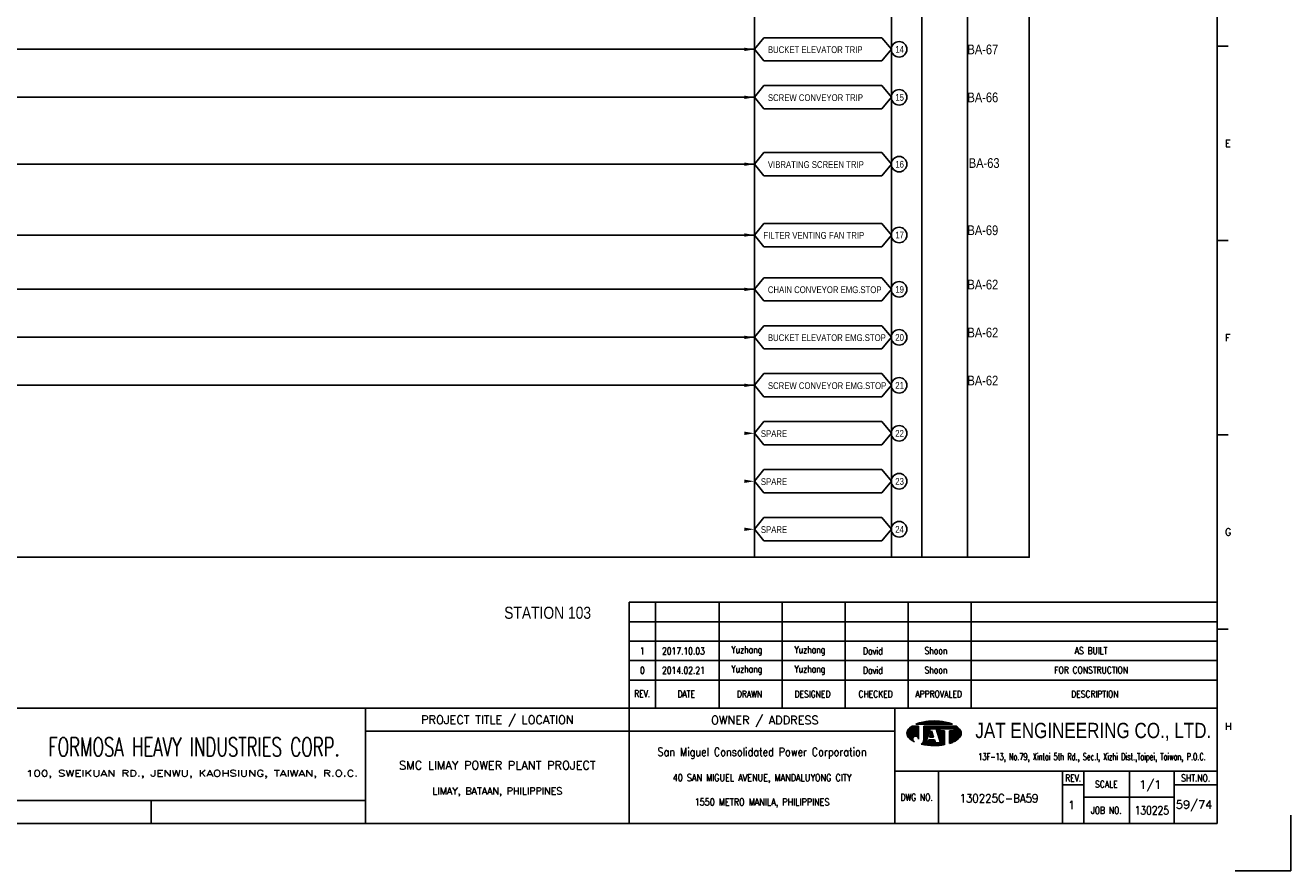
# Model space of a CAD drawing. Extents: x 2608 to 3574, y -666 to 16.
# Tile 2 of 3: x 3050 to 3574, y -666 to -317. Entities that reach past the tile are written whole.
import ezdxf
from ezdxf.enums import TextEntityAlignment as Align
from ezdxf.lldxf.tags import DXFTag

# ---------------------------------------------------------------- set-up
doc = ezdxf.new("R2010")
doc.units = 0
doc.header["$MEASUREMENT"] = 0
for name, color, linetype in [('B_DIM', 7, 'Continuous'), ('CON', 4, 'Continuous'), ('DCS', 7, 'Continuous'), ('HID', 2, 'HIDDEN'), ('T', 2, 'Continuous'), ('TEXT', 7, 'Continuous'), ('圖框CON', 4, 'Continuous'), ('框線', 6, 'Continuous')]:
    doc.layers.add(name, color=color, linetype=linetype)
doc.styles.add('AEH', font='simplex', dxfattribs={"width": 0.8, "bigfont": 'ae'})
doc.styles.add('DAYUKP', font='complex', dxfattribs={"bigfont": 'DAYUKP.SHX'})
doc.styles.add('E2', font='simplex.shx', dxfattribs={"height": 2})
doc.styles.add('E3', font='simplex.shx', dxfattribs={"height": 3})
doc.styles.add('ROMANS', font='romans', dxfattribs={"width": 0.8})
doc.styles.add('style3', font='ARIALN.TTF')
doc.styles.add('WMF-Arial0', font='arial.ttf')
tags = doc.linetypes.add('HIDDEN', pattern=[4, 1.5, -1, 1.5]).pattern_tags.tags
tags[8:9] = [DXFTag(74, 4), DXFTag(75, 0), DXFTag(340, '0'), DXFTag(46, 1.0), DXFTag(50, 0.0), DXFTag(44, 0.0), DXFTag(45, 0.0)]
tags[6:7] = [DXFTag(74, 4), DXFTag(75, 0), DXFTag(340, '0'), DXFTag(46, 1.0), DXFTag(50, 0.0), DXFTag(44, 0.0), DXFTag(45, 0.0)]
tags[4:5] = [DXFTag(74, 4), DXFTag(75, 0), DXFTag(340, '0'), DXFTag(46, 1.0), DXFTag(50, 0.0), DXFTag(44, 0.0), DXFTag(45, 0.0)]

# ---------------------------------------------------------------- blocks, each defined once
blk = doc.blocks.new('1880-TITLE_BLK')
at = {"layer": 'TEXT', "color": 2, "linetype": 'Continuous', "style": 'E3'}
for tag, p in [('SCALE', (790.95, 31.17)), ('DWG_NO', (736.41, 26.44)), ('REV', (762.59, 23.97)), ('SHT_NO', (806.74, 23.97))]:
    blk.add_attdef(tag, text='', height=3, dxfattribs=at).set_placement(p, align=Align.MIDDLE)
at = {"layer": 'TEXT', "linetype": 'Continuous', "style": 'E2', "width": 0.6}
for tag, p in [('REV_DATE', (418.65, 19.76)), ('APPR_DATE', (492.93, 19.76))]:
    blk.add_attdef(tag, text='', height=2, dxfattribs=at).set_placement(p, align=Align.MIDDLE_LEFT)
blk = doc.blocks.new('LEADER')
at = {"layer": 'CON'}
blk.add_solid([(0.85, -0.57), (0.85, -1.57), (3.85, -1.07)], dxfattribs=at)
blk = doc.blocks.new('1')
at = {"layer": 'B_DIM'}
for p, q in [((2181.53, 118.11), (1938.08, 118.11)), ((1938.08, 74.29), (1938.08, 118.11)), ((1948.92, 74.29), (1948.92, 118.11)), ((1975.28, 74.29), (1975.28, 118.11)), ((2001.39, 74.29), (2001.39, 118.11)), ((2027.5, 74.29), (2027.5, 118.11)), ((2053.62, 74.29), (2053.62, 118.11)), ((2079.73, 74.29), (2079.73, 118.11)), ((2181.53, 110.07), (1938.08, 110.07)), ((1938.08, 77.93), (1938.08, 104.33)), ((2181.53, 102.03), (1938.08, 102.03)), ((2181.53, 93.99), (1938.08, 93.99)), ((2181.53, 85.95), (1938.08, 85.95))]:
    blk.add_line(p, q, dxfattribs=at)
at = {"layer": 'Defpoints'}
blk.add_lwpolyline([(2189, 7.08), (2211.97, 7.08), (2211.97, 30.05)], dxfattribs=at)
at = {"layer": 'T', "color": 0, "lineweight": -3}
for p, q in [((2057.61, 67.67), (2058.11, 68.18)), ((2057.83, 67.67), (2058.43, 68.27)), ((2058.05, 67.67), (2058.73, 68.35)), ((2058.27, 67.67), (2059.03, 68.43)), ((2058.49, 67.67), (2059.32, 68.49)), ((2058.72, 67.67), (2059.6, 68.55)), ((2058.94, 67.67), (2059.87, 68.6)), ((2059.16, 67.67), (2060.14, 68.65)), ((2059.38, 67.67), (2060.41, 68.7)), ((2059.6, 67.67), (2060.67, 68.74)), ((2059.82, 67.67), (2060.93, 68.77)), ((2060.05, 67.67), (2061.18, 68.81)), ((2060.27, 67.67), (2061.44, 68.84)), ((2060.49, 67.67), (2061.69, 68.87)), ((2060.71, 67.67), (2061.93, 68.89)), ((2060.93, 67.67), (2062.18, 68.91)), ((2061.15, 67.67), (2062.42, 68.93)), ((2061.38, 67.67), (2062.66, 68.95)), ((2061.6, 67.67), (2062.89, 68.97)), ((2061.82, 67.67), (2063.13, 68.98)), ((2062.04, 67.67), (2063.36, 68.99)), ((2062.26, 67.67), (2063.59, 69)), ((2062.48, 67.67), (2063.82, 69)), ((2062.71, 67.67), (2064.04, 69.01)), ((2062.93, 67.67), (2064.27, 69.01)), ((2063.15, 67.67), (2064.49, 69.01)), ((2063.37, 67.67), (2064.71, 69.01)), ((2063.59, 67.67), (2064.92, 69)), ((2063.81, 67.67), (2065.14, 69)), ((2064.04, 67.67), (2065.35, 68.99)), ((2064.26, 67.67), (2065.56, 68.98)), ((2064.48, 67.67), (2065.78, 68.97)), ((2064.7, 67.67), (2065.98, 68.95)), ((2064.92, 67.67), (2066.19, 68.94)), ((2065.14, 67.67), (2066.4, 68.92)), ((2065.37, 67.67), (2066.6, 68.9)), ((2065.59, 67.67), (2066.8, 68.88)), ((2065.81, 67.67), (2067, 68.86)), ((2066.03, 67.67), (2067.2, 68.84)), ((2066.25, 67.67), (2067.4, 68.82)), ((2066.47, 67.67), (2067.6, 68.79)), ((2066.7, 67.67), (2067.79, 68.77)), ((2066.92, 67.67), (2067.98, 68.74)), ((2067.14, 67.67), (2068.18, 68.71)), ((2067.36, 67.67), (2068.37, 68.68)), ((2067.58, 67.67), (2068.56, 68.64)), ((2067.81, 67.67), (2068.75, 68.61)), ((2068.03, 67.67), (2068.93, 68.58)), ((2068.25, 67.67), (2069.12, 68.54)), ((2068.47, 67.67), (2069.3, 68.5)), ((2068.69, 67.67), (2069.48, 68.46)), ((2068.91, 67.67), (2069.66, 68.42)), ((2069.14, 67.67), (2069.84, 68.37)), ((2069.36, 67.67), (2070.01, 68.33)), ((2069.58, 67.67), (2070.19, 68.28)), ((2069.8, 67.67), (2070.36, 68.23)), ((2070.02, 67.67), (2070.53, 68.18)), ((2070.24, 67.67), (2070.7, 68.13)), ((2053.09, 63.82), (2056.14, 66.87)), ((2053.09, 64.04), (2055.92, 66.87)), ((2053.11, 63.62), (2056.36, 66.87)), ((2053.12, 64.29), (2055.7, 66.87)), ((2053.14, 63.43), (2056.58, 66.87)), ((2053.18, 63.25), (2056.8, 66.87)), ((2053.18, 64.57), (2055.47, 66.87)), ((2053.24, 63.08), (2057.03, 66.87)), ((2053.29, 64.91), (2055.25, 66.87)), ((2053.3, 62.92), (2057.25, 66.87)), ((2053.37, 62.77), (2057.47, 66.87)), ((2053.45, 62.63), (2057.69, 66.87)), ((2053.54, 62.5), (2057.91, 66.86)), ((2053.61, 65.45), (2054.47, 66.31)), ((2053.64, 62.37), (2057.91, 66.64)), ((2053.74, 62.25), (2057.91, 66.42)), ((2053.84, 62.14), (2057.91, 66.2)), ((2053.95, 62.02), (2057.91, 65.98)), ((2054.07, 61.91), (2057.91, 65.75)), ((2054.18, 61.8), (2057.91, 65.53)), ((2054.29, 61.7), (2057.91, 65.31)), ((2054.41, 61.59), (2057.91, 65.09)), ((2054.53, 61.49), (2057.91, 64.87)), ((2054.65, 61.39), (2057.91, 64.65)), ((2056.12, 62.63), (2057.91, 64.42)), ((2056.46, 62.75), (2057.91, 64.2)), ((2056.7, 62.77), (2057.91, 63.98)), ((2056.9, 62.75), (2057.91, 63.76)), ((2056.94, 67.67), (2057.09, 67.82)), ((2057.08, 62.71), (2057.91, 63.54)), ((2057.16, 67.67), (2057.44, 67.95)), ((2057.23, 62.64), (2057.91, 63.32)), ((2057.37, 62.56), (2057.91, 63.09)), ((2057.39, 67.67), (2057.78, 68.07)), ((2057.5, 62.46), (2057.91, 62.87)), ((2060.05, 63.24), (2063.68, 66.87)), ((2060.05, 63.46), (2063.46, 66.87)), ((2060.05, 63.68), (2063.23, 66.87)), ((2060.05, 63.9), (2063.01, 66.87)), ((2060.05, 64.13), (2062.79, 66.87)), ((2060.05, 64.35), (2062.57, 66.87)), ((2060.05, 64.57), (2062.35, 66.87)), ((2060.05, 64.79), (2062.13, 66.87)), ((2060.05, 65.01), (2061.9, 66.87)), ((2060.05, 65.23), (2061.68, 66.87)), ((2060.05, 65.46), (2061.46, 66.87)), ((2060.05, 66.12), (2060.79, 66.87)), ((2060.05, 66.34), (2060.57, 66.87)), ((2060.05, 66.56), (2060.35, 66.87)), ((2060.05, 66.79), (2060.13, 66.87)), ((2060.05, 65.68), (2061.24, 66.87)), ((2060.05, 65.9), (2061.02, 66.87)), ((2060.05, 63.02), (2062.67, 65.64)), ((2060.05, 62.8), (2062.57, 65.32)), ((2060.05, 62.57), (2062.47, 64.99)), ((2060.05, 62.35), (2062.36, 64.67)), ((2060.05, 62.13), (2062.26, 64.34)), ((2060.05, 61.91), (2062.16, 64.02)), ((2060.05, 61.69), (2062.05, 63.69)), ((2060.05, 61.46), (2061.95, 63.37)), ((2062.45, 62.32), (2063.71, 63.57)), ((2062.5, 62.58), (2063.65, 63.74)), ((2062.6, 62.91), (2063.6, 63.91)), ((2062.68, 62.32), (2063.76, 63.4)), ((2062.7, 63.23), (2063.55, 64.08)), ((2062.8, 63.56), (2063.49, 64.25)), ((2062.83, 65.8), (2063.9, 66.87)), ((2062.9, 62.32), (2063.81, 63.24)), ((2062.91, 63.88), (2063.44, 64.42)), ((2063.01, 64.2), (2063.39, 64.58)), ((2063.05, 65.8), (2064.12, 66.87)), ((2063.11, 64.53), (2063.33, 64.75)), ((2063.12, 62.32), (2063.87, 63.07)), ((2063.21, 64.85), (2063.28, 64.92)), ((2063.27, 65.8), (2064.34, 66.87)), ((2063.34, 62.32), (2063.92, 62.9)), ((2063.49, 65.8), (2064.56, 66.87)), ((2063.72, 65.8), (2064.79, 66.87)), ((2063.94, 65.8), (2065.01, 66.87)), ((2064.16, 65.8), (2065.23, 66.87)), ((2064.38, 65.8), (2065.45, 66.87)), ((2064.6, 65.8), (2065.67, 66.87)), ((2064.82, 65.8), (2065.89, 66.87)), ((2065.05, 65.8), (2066.12, 66.87)), ((2065.16, 65.69), (2066.34, 66.87)), ((2065.22, 65.53), (2066.56, 66.87)), ((2065.27, 65.36), (2066.78, 66.87)), ((2065.32, 65.19), (2067, 66.87)), ((2065.38, 65.02), (2067.22, 66.87)), ((2065.43, 64.85), (2067.45, 66.87)), ((2065.48, 64.69), (2067.67, 66.87)), ((2065.54, 64.52), (2066.74, 65.71)), ((2065.59, 64.35), (2066.74, 65.49)), ((2065.65, 64.18), (2066.74, 65.27)), ((2065.7, 64.01), (2066.74, 65.05)), ((2065.75, 63.84), (2066.9, 65)), ((2065.81, 63.68), (2067.12, 65)), ((2065.86, 63.51), (2067.35, 65)), ((2065.91, 63.34), (2067.57, 65)), ((2065.97, 63.17), (2067.79, 65)), ((2066.02, 63), (2068.01, 65)), ((2066.07, 62.84), (2068.23, 65)), ((2066.13, 62.67), (2068.46, 65)), ((2066.18, 62.5), (2068.61, 64.93)), ((2066.23, 62.33), (2068.61, 64.71)), ((2066.29, 62.16), (2068.61, 64.48)), ((2066.34, 61.99), (2068.61, 64.26)), ((2066.39, 61.83), (2068.61, 64.04)), ((2066.45, 61.66), (2068.61, 63.82)), ((2066.5, 61.49), (2068.61, 63.6)), ((2066.56, 61.32), (2068.61, 63.38)), ((2066.61, 61.15), (2068.61, 63.15)), ((2066.66, 60.99), (2068.61, 62.93)), ((2066.82, 65.8), (2067.89, 66.87)), ((2067.04, 65.8), (2068.11, 66.87)), ((2067.26, 65.8), (2068.33, 66.87)), ((2067.48, 65.8), (2068.55, 66.87)), ((2067.71, 65.8), (2068.78, 66.87)), ((2067.93, 65.8), (2069, 66.87)), ((2068.15, 65.8), (2069.22, 66.87)), ((2068.37, 65.8), (2069.44, 66.87)), ((2068.59, 65.8), (2069.66, 66.87)), ((2068.81, 65.8), (2069.88, 66.87)), ((2069.04, 65.8), (2070.11, 66.87)), ((2069.26, 65.8), (2070.33, 66.87)), ((2069.48, 65.8), (2070.55, 66.87)), ((2069.7, 65.8), (2070.77, 66.87)), ((2069.92, 65.8), (2070.99, 66.87)), ((2070.14, 65.8), (2071.21, 66.87)), ((2070.37, 65.8), (2071.44, 66.87)), ((2070.47, 67.67), (2070.87, 68.07)), ((2070.59, 65.8), (2071.66, 66.87)), ((2070.69, 67.67), (2071.03, 68.02)), ((2070.75, 63.08), (2074.07, 66.4)), ((2070.75, 62.86), (2074.19, 66.3)), ((2070.75, 62.63), (2074.31, 66.2)), ((2070.75, 62.41), (2074.43, 66.09)), ((2070.75, 62.19), (2074.54, 65.98)), ((2070.75, 61.97), (2074.66, 65.87)), ((2070.75, 61.75), (2074.77, 65.76)), ((2070.75, 61.53), (2074.87, 65.65)), ((2070.75, 61.3), (2074.98, 65.53)), ((2070.75, 61.08), (2075.08, 65.41)), ((2070.75, 60.86), (2075.17, 65.28)), ((2070.75, 60.64), (2075.25, 65.14)), ((2070.75, 63.96), (2071.78, 65)), ((2070.75, 63.74), (2072, 65)), ((2070.75, 63.52), (2072.22, 65)), ((2070.75, 63.3), (2072.45, 65)), ((2070.75, 64.41), (2071.34, 65)), ((2070.75, 64.19), (2071.56, 65)), ((2070.75, 64.85), (2070.89, 65)), ((2070.75, 64.63), (2071.12, 65)), ((2070.75, 60.42), (2075.33, 64.99)), ((2070.75, 60.2), (2075.39, 64.84)), ((2070.75, 59.97), (2075.45, 64.67)), ((2070.75, 59.75), (2075.5, 64.5)), ((2070.81, 65.8), (2071.88, 66.87)), ((2070.91, 67.67), (2071.2, 67.96)), ((2071.03, 65.8), (2072.1, 66.87)), ((2071.07, 59.85), (2075.53, 64.32)), ((2071.13, 67.67), (2071.36, 67.9)), ((2071.25, 65.8), (2072.32, 66.87)), ((2071.35, 67.67), (2071.52, 67.84)), ((2071.42, 59.97), (2075.56, 64.12)), ((2071.47, 65.8), (2072.54, 66.87)), ((2071.57, 67.67), (2071.68, 67.77)), ((2071.7, 65.8), (2072.77, 66.87)), ((2071.78, 60.12), (2075.57, 63.9)), ((2071.8, 67.67), (2071.83, 67.71)), ((2071.92, 65.8), (2072.99, 66.87)), ((2072.14, 65.8), (2073.21, 66.87)), ((2072.17, 60.28), (2075.55, 63.67)), ((2072.36, 65.8), (2073.43, 66.87)), ((2072.58, 65.8), (2073.57, 66.78)), ((2072.59, 60.48), (2075.51, 63.4)), ((2072.62, 65.62), (2073.7, 66.69)), ((2072.62, 65.39), (2073.83, 66.6)), ((2072.62, 65.17), (2073.95, 66.5)), ((2073.08, 60.75), (2075.42, 63.1)), ((2054.78, 61.29), (2055.59, 62.11)), ((2054.9, 61.2), (2055.48, 61.77)), ((2055.03, 61.11), (2055.46, 61.53)), ((2055.16, 61.01), (2055.47, 61.33)), ((2055.3, 60.93), (2055.52, 61.15)), ((2055.43, 60.84), (2055.59, 60.99)), ((2055.57, 60.76), (2055.67, 60.85)), ((2055.71, 60.67), (2055.76, 60.73)), ((2055.85, 60.59), (2055.88, 60.62)), ((2056, 60.52), (2056, 60.52)), ((2056.14, 60.44), (2056.14, 60.44)), ((2057.61, 62.35), (2057.91, 62.65)), ((2057.7, 62.23), (2057.91, 62.43)), ((2057.79, 62.09), (2057.91, 62.21)), ((2057.85, 61.93), (2057.91, 61.99)), ((2057.89, 61.75), (2057.91, 61.76)), ((2057.91, 61.54), (2057.91, 61.55)), ((2059.09, 59.4), (2061.43, 61.74)), ((2059.28, 59.36), (2061.33, 61.42)), ((2059.46, 59.32), (2061.23, 61.09)), ((2059.64, 59.29), (2061.12, 60.77)), ((2059.83, 59.25), (2061.02, 60.44)), ((2059.86, 60.39), (2061.54, 62.07)), ((2059.98, 60.73), (2061.64, 62.39)), ((2060.02, 59.22), (2060.92, 60.12)), ((2060.03, 61), (2061.74, 62.72)), ((2060.05, 61.24), (2060.05, 61.24)), ((2060.21, 59.19), (2060.93, 59.91)), ((2060.4, 59.16), (2061.15, 59.91)), ((2060.59, 59.13), (2061.38, 59.91)), ((2060.78, 59.1), (2061.6, 59.91)), ((2060.98, 59.07), (2063.16, 61.25)), ((2061.17, 59.04), (2063.38, 61.25)), ((2061.37, 59.02), (2063.6, 61.25)), ((2061.57, 59), (2063.82, 61.25)), ((2061.68, 59.99), (2062.94, 61.25)), ((2061.77, 58.97), (2064.04, 61.25)), ((2061.78, 60.32), (2062.71, 61.25)), ((2061.88, 60.64), (2062.49, 61.25)), ((2061.97, 58.95), (2064.27, 61.25)), ((2061.99, 60.96), (2062.27, 61.25)), ((2062.17, 58.94), (2064.45, 61.21)), ((2062.38, 58.92), (2064.51, 61.05)), ((2062.58, 58.9), (2064.56, 60.88)), ((2062.79, 58.89), (2064.61, 60.71)), ((2063, 58.88), (2064.67, 60.54)), ((2063.21, 58.87), (2064.72, 60.37)), ((2063.43, 58.86), (2064.77, 60.2)), ((2063.56, 62.32), (2063.97, 62.73)), ((2063.64, 58.85), (2064.82, 60.03)), ((2063.78, 62.32), (2064.03, 62.56)), ((2063.86, 58.85), (2064.92, 59.91)), ((2064.01, 62.32), (2064.08, 62.39)), ((2064.08, 58.84), (2065.15, 59.91)), ((2064.3, 58.84), (2065.37, 59.91)), ((2064.52, 58.84), (2065.59, 59.91)), ((2064.74, 58.85), (2065.81, 59.91)), ((2064.97, 58.85), (2066.03, 59.91)), ((2065.2, 58.86), (2066.25, 59.91)), ((2065.43, 58.87), (2066.48, 59.91)), ((2065.66, 58.88), (2066.7, 59.91)), ((2065.9, 58.89), (2066.92, 59.91)), ((2066.14, 58.91), (2068.61, 61.38)), ((2066.38, 58.93), (2068.61, 61.16)), ((2066.62, 58.95), (2068.61, 60.94)), ((2066.72, 60.82), (2068.61, 62.71)), ((2066.77, 60.65), (2068.61, 62.49)), ((2066.82, 60.48), (2068.61, 62.27)), ((2066.87, 58.97), (2068.61, 60.72)), ((2066.88, 60.31), (2068.61, 62.05)), ((2066.93, 60.14), (2068.61, 61.82)), ((2066.98, 59.98), (2068.61, 61.6)), ((2067.11, 59), (2068.61, 60.49)), ((2067.37, 59.03), (2068.61, 60.27)), ((2067.62, 59.06), (2068.61, 60.05)), ((2067.88, 59.1), (2068.61, 59.83)), ((2068.14, 59.14), (2068.61, 59.61)), ((2068.4, 59.18), (2068.61, 59.38)), ((2073.74, 61.19), (2075.24, 62.69))]:
    blk.add_line(p, q, dxfattribs=at)
at = {"layer": 'T', "lineweight": -3}
for p, q in [((2057.91, 66.87), (2055.21, 66.87)), ((2056.73, 67.67), (2071.93, 67.67)), ((2057.91, 66.87), (2057.91, 61.52)), ((2073.45, 66.87), (2060.05, 66.87)), ((2060.05, 66.33), (2060.05, 66.87)), ((2060.05, 66.87), (2060.05, 61.23)), ((2061.8, 63.05), (2060.05, 61.24)), ((2060.85, 59.91), (2062.72, 65.8)), ((2063.26, 65), (2062.41, 62.32)), ((2062.72, 65.8), (2065.13, 65.8)), ((2064.1, 62.32), (2063.26, 65)), ((2063.79, 65.8), (2065.13, 65.8)), ((2065.13, 65.8), (2067, 59.91)), ((2066.74, 65.8), (2072.62, 65.8)), ((2066.74, 65), (2066.74, 65.8)), ((2068.61, 65), (2066.74, 65)), ((2068.61, 65), (2068.61, 59.21)), ((2072.62, 65), (2070.75, 65)), ((2070.75, 65), (2070.75, 59.74)), ((2072.62, 65.8), (2072.62, 65)), ((2061.65, 59.91), (2060.85, 59.91)), ((2062.08, 61.25), (2061.65, 59.91)), ((2064.44, 61.25), (2062.08, 61.25)), ((2062.41, 62.32), (2064.1, 62.32)), ((2064.86, 59.91), (2064.44, 61.25)), ((2067, 59.91), (2064.86, 59.91))]:
    blk.add_line(p, q, dxfattribs=at)
for centre, major_axis, start_param, end_param in [((2062.5, 54), (-10.49, 10.49), 5.683021, 5.897183), ((2064.33, 44.23), (-17.52, 17.52), 5.497787, 5.683021), ((2064.33, 44.23), (17.52, 17.52), 0.600164, 0.785398), ((2066.16, 54), (10.49, 10.49), 0.386002, 0.600164), ((2055.58, 63.92), (1.76, 1.76), 1.614811, 2.356194), ((2055.58, 63.92), (-1.76, 1.76), 0.785398, 1.526782), ((2059.72, 60.14), (-5.73, 5.73), 6.088179, 6.3272), ((2068.93, 60.14), (-5.73, 5.73), 4.668374, 4.907395), ((2073.07, 63.92), (-1.76, 1.76), 3.926991, 4.668374), ((2073.07, 63.92), (1.76, 1.76), 4.756403, 5.497787), ((2059.72, 67.71), (5.73, 5.73), 3.097578, 3.478972), ((2056.68, 61.54), (-0.868, 0.868), 3.906164, 8.245601), ((2057.88, 61.28), (1.53, 1.53), 4.470635, 5.546585), ((2064.33, 83.62), (17.52, 17.52), 3.710226, 3.926991), ((2064.33, 83.62), (17.52, 17.52), 3.926991, 4.100643), ((2066.16, 73.85), (-10.49, 10.49), 2.670765, 2.781027), ((2068.93, 67.71), (-5.73, 5.73), 2.781027, 3.185607)]:
    blk.add_ellipse(centre, major_axis=major_axis, ratio=1, start_param=start_param, end_param=end_param, dxfattribs=at)
at = {"layer": '圖框CON'}
for p, q in [((2186.14, 348.2), (2181.53, 348.2)), ((2186.14, 267.8), (2181.53, 267.8)), ((2186.14, 187.4), (2181.53, 187.4)), ((2186.14, 107), (2181.53, 107)), ((2048.1, 48.3), (2181.53, 48.3)), ((2066.14, 48.3), (2066.14, 26.6)), ((2117.55, 48.3), (2117.55, 26.6)), ((2126.28, 48.3), (2126.28, 26.6)), ((2145.25, 26.6), (2145.25, 48.3)), ((2163.72, 26.6), (2163.72, 48.3)), ((2117.55, 42.62), (2126.28, 42.62)), ((2163.72, 42.62), (2181.53, 42.62)), ((2126.28, 37.45), (2163.72, 37.45)), ((1740.17, 36.15), (1740.17, 26.6))]:
    blk.add_line(p, q, dxfattribs=at)
for points in [[(1828.89, 26.6), (1828.89, 74.29)], [(1938.08, 26.6), (1938.08, 74.29)], [(2048.1, 26.6), (2048.1, 74.29)], [(2048.1, 64.75), (1828.89, 64.75)], [(1828.89, 36.15), (1802.67, 36.15), (1651.45, 36.15)]]:
    blk.add_lwpolyline(points, dxfattribs=at)
at = {"layer": '框線'}
for p, q in [((2181.53, 26.6), (2181.53, 669.81)), ((2181.53, 74.29), (1308.62, 74.29)), ((2181.53, 26.6), (1308.62, 26.6))]:
    blk.add_line(p, q, dxfattribs=at)
at = {"style": 'DAYUKP'}
for s, p in [('E', (2184.79, 307.99)), ('F', (2184.79, 227.59)), ('G', (2184.79, 147.19)), ('H', (2184.79, 66.79))]:
    blk.add_text(s, height=2.87, dxfattribs=at).set_placement(p, align=Align.MIDDLE_LEFT)
at = {"style": 'WMF-Arial0', "width": 0.8}
blk.add_text('JAT ENGINEERING CO., LTD.', height=6.3172, dxfattribs=at).set_placement((2130.24, 64.55), align=Align.MIDDLE)
at = {"color": 90, "ltscale": 500, "style": 'ROMANS', "width": 0.65}
blk.add_text('FORMOSA HEAVY INDUSTRIES CORP.', height=7.7366, dxfattribs=at).set_placement((1757.9, 58.28), align=Align.MIDDLE)
at = {"color": 2, "ltscale": 500, "style": 'ROMANS', "width": 0.85}
blk.add_text('San Miguel Consolidated Power Corporation', height=3.4457, dxfattribs=at).set_placement((1993.09, 56.23), align=Align.MIDDLE_CENTER)
at = {"color": 2, "ltscale": 500, "style": 'ROMANS'}
for s, height, p in [('SMC LIMAY POWER PLANT PROJECT', 3.4457, (1883.48, 50.7)), ('LIMAY, BATAAN, PHILIPPINES', 2.8714, (1883.48, 40.08))]:
    blk.add_text(s, height=height, dxfattribs=at).set_placement(p, align=Align.MIDDLE_CENTER)
at = {"color": 4, "ltscale": 500, "style": 'ROMANS', "width": 0.85}
for s, p in [('40 SAN MIGUEL AVENUE, MANDALUYONG CITY', (1993.09, 45.61)), ('1550 METRO MANILA, PHILIPPINES', (1993.09, 35.51))]:
    blk.add_text(s, height=2.8714, dxfattribs=at).set_placement(p, align=Align.MIDDLE_CENTER)
at = {"layer": 'B_DIM', "style": 'AEH', "width": 0.8}
for s, height, p in [('REV.', 2.871, (1943.45, 80.37)), ('DATE', 2.871, (1961.68, 80.21)), ('DRAWN', 2.871, (1987.87, 80.12)), ('DESIGNED', 2.871, (2013.98, 80.12)), ('CHECKED', 2.871, (2040.1, 80.12)), ('APPROVALED', 2.871, (2066.21, 80.12)), ('DESCRIPTION', 2.8714, (2130.87, 80.12))]:
    blk.add_text(s, height=height, dxfattribs=at).set_placement(p, align=Align.MIDDLE)
at = {"layer": 'HID', "ltscale": 500, "style": 'ROMANS'}
for s, p in [('PROJECT TITLE / LOCATION', (1883.48, 69.28)), ('OWNER / ADDRESS', (1994.25, 69.12))]:
    blk.add_text(s, height=3.4457, dxfattribs=at).set_placement(p, align=Align.MIDDLE)
at = {"layer": 'HID', "style": 'ROMANS', "width": 1.216198}
blk.add_text('100, SWEIKUAN RD., JENWU, KAOHSIUNG, TAIWAN, R.O.C.', height=2.5897, dxfattribs=at).set_placement((1688.31, 46.06), (1825.84, 46.06), align=Align.FIT)
at = {"layer": 'HID', "color": 7, "style": 'ROMANS', "width": 0.8}
for s, p in [('REV.', (2121.92, 45.46)), ('SHT.NO.', (2172.62, 45.46)), ('SCALE', (2135.64, 42.87)), ('DWG NO.', (2057.12, 37.45)), ('JOB NO.', (2135.64, 32.03))]:
    blk.add_text(s, height=2.871, dxfattribs=at).set_placement(p, align=Align.MIDDLE)
at = {"layer": 'T', "color": 2, "ltscale": 500, "style": 'ROMANS', "width": 0.65}
blk.add_text('13F-13, No.79, Xintai 5th Rd., Sec.I, Xizhi Dist.,Taipei, Taiwan, P.O.C.', height=2.8714, dxfattribs=at).set_placement((2129.74, 52.81), align=Align.CENTER)

msp = doc.modelspace()

# ---------------------------------------------------------------- linework, layer by layer
at = {"layer": 'CON', "color": 6}
for p, q in [((3351.99, -326.57), (3355.89, -321.75)), ((3404.79, -321.75), (3355.89, -321.75)), ((3408.69, -326.57), (3404.79, -321.75)), ((3351.99, -326.57), (3355.89, -331.38)), ((3408.69, -326.57), (3404.79, -331.38)), ((3355.89, -331.38), (3404.79, -331.38)), ((3351.99, -346.42), (3355.89, -341.6)), ((3404.79, -341.6), (3355.89, -341.6)), ((3408.69, -346.42), (3404.79, -341.6)), ((3351.99, -346.42), (3355.89, -351.24)), ((3408.69, -346.42), (3404.79, -351.24)), ((3355.89, -351.24), (3404.79, -351.24)), ((3351.99, -374.09), (3355.89, -369.28)), ((3404.79, -369.28), (3355.89, -369.28)), ((3408.69, -374.09), (3404.79, -369.28)), ((3351.99, -374.09), (3355.89, -378.91)), ((3408.69, -374.09), (3404.79, -378.91)), ((3355.89, -378.91), (3404.79, -378.91)), ((3351.99, -403.4), (3355.89, -398.58)), ((3351.99, -403.4), (3355.89, -408.22)), ((3404.79, -398.58), (3355.89, -398.58)), ((3408.69, -403.4), (3404.79, -398.58)), ((3408.69, -403.4), (3404.79, -408.22)), ((3355.89, -408.22), (3404.79, -408.22)), ((3351.99, -425.87), (3355.89, -421.06)), ((3404.79, -421.06), (3355.89, -421.06)), ((3408.69, -425.87), (3404.79, -421.06)), ((3351.99, -425.87), (3355.89, -430.69)), ((3408.69, -425.87), (3404.79, -430.69)), ((3355.89, -430.69), (3404.79, -430.69)), ((3351.99, -445.73), (3355.89, -440.91)), ((3404.79, -440.91), (3355.89, -440.91)), ((3408.69, -445.73), (3404.79, -440.91)), ((3351.99, -445.73), (3355.89, -450.54)), ((3355.89, -450.54), (3404.79, -450.54)), ((3408.69, -445.73), (3404.79, -450.54)), ((3351.99, -465.58), (3355.89, -460.76)), ((3404.79, -460.76), (3355.89, -460.76)), ((3408.69, -465.58), (3404.79, -460.76)), ((3351.99, -465.58), (3355.89, -470.4)), ((3408.69, -465.58), (3404.79, -470.4)), ((3355.89, -470.4), (3404.79, -470.4)), ((3351.99, -485.43), (3355.89, -480.62)), ((3404.79, -480.62), (3355.89, -480.62)), ((3408.69, -485.43), (3404.79, -480.62)), ((3351.99, -485.43), (3355.89, -490.25)), ((3408.69, -485.43), (3404.79, -490.25)), ((3355.89, -490.25), (3404.79, -490.25)), ((3351.99, -505.28), (3355.89, -500.47)), ((3404.79, -500.47), (3355.89, -500.47)), ((3408.69, -505.28), (3404.79, -500.47)), ((3351.99, -505.28), (3355.89, -510.1)), ((3408.69, -505.28), (3404.79, -510.1)), ((3355.89, -510.1), (3404.79, -510.1)), ((3351.99, -525.14), (3355.89, -520.32)), ((3404.79, -520.32), (3355.89, -520.32)), ((3408.69, -525.14), (3404.79, -520.32)), ((3351.99, -525.14), (3355.89, -529.95)), ((3408.69, -525.14), (3404.79, -529.95)), ((3355.89, -529.95), (3404.79, -529.95))]:
    msp.add_line(p, q, dxfattribs=at)
at = {"layer": 'CON'}
for p, q in [((2906.79, -326.57), (3351.99, -326.57)), ((2906.79, -346.42), (3351.99, -346.42)), ((2971.86, -374.09), (3351.99, -374.09)), ((2906.79, -403.4), (3351.99, -403.4)), ((2906.79, -425.87), (3351.99, -425.87)), ((2906.79, -445.73), (3351.99, -445.73)), ((2906.79, -465.58), (3351.99, -465.58))]:
    msp.add_line(p, q, dxfattribs=at)
msp.add_lwpolyline([(2751.74, -36.92), (3465.74, -36.92), (3465.74, -536.72), (2751.74, -536.72)], close=True, dxfattribs=at)
for centre in [(3411.9, -326.57), (3411.9, -346.42), (3411.9, -374.09), (3411.9, -403.4), (3411.9, -425.87), (3411.9, -445.73), (3411.9, -465.58), (3411.9, -485.43), (3411.9, -505.28), (3411.9, -525.14)]:
    msp.add_circle(centre, 3.21, dxfattribs=at)
at = {"layer": 'HID'}
for p, q in [((3351.99, -36.92), (3351.99, -536.72)), ((3408.69, -37.62), (3408.69, -536.72)), ((3421.29, -37.62), (3421.29, -536.72)), ((3440.19, -36.92), (3440.19, -536.72))]:
    msp.add_line(p, q, dxfattribs=at)

# ---------------------------------------------------------------- block references
msp.add_blockref('1', (1362.05, -673.48))
at = {"layer": 'CON', "xscale": 1.400000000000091, "yscale": 1.400000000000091, "zscale": 1.400000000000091}
for p in [(3346.6, -325.08), (3346.6, -344.93), (3346.6, -372.6), (3346.6, -401.91), (3346.6, -424.38), (3346.6, -444.24), (3346.6, -464.09), (3346.6, -483.94), (3346.6, -503.79), (3346.6, -523.65)]:
    msp.add_blockref('LEADER', p, dxfattribs=at)
at = {"layer": 'TEXT', "color": 0}
ref = msp.add_blockref('1880-TITLE_BLK', (2607.4, -666.82), dxfattribs=dict(at, xscale=1.148576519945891, yscale=1.148576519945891, zscale=1.148576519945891))
ref.add_attrib('DWG_NO', '130225C-BA59', dxfattribs={"color": 2, "linetype": 'Continuous', "height": 3.4457, "style": 'E3', "width": 0.9}).set_placement((3453.23, -636.45), align=Align.MIDDLE)
ref.add_attrib('REV', '1', dxfattribs={"color": 2, "linetype": 'Continuous', "height": 3.45, "style": 'E3'}).set_placement((3483.3, -639.28), align=Align.MIDDLE)
ref.add_attrib('SCALE', '1/1', dxfattribs={"color": 2, "linetype": 'Continuous', "height": 3.446, "style": 'E3'}).set_placement((3515.86, -631.02), align=Align.MIDDLE)
ref.add_attrib('SHT_NO', '59/74', dxfattribs={"color": 2, "linetype": 'Continuous', "height": 3.446, "style": 'E3'}).set_placement((3534.01, -639.28), align=Align.MIDDLE)

# ---------------------------------------------------------------- texts
at = {"layer": 'CON', "style": 'style3'}
for s, p in [('BA-67', (3440.19, -328.61)), ('BA-66', (3440.19, -348.46)), ('BA-63', (3440.74, -375.62)), ('BA-69', (3440.19, -403.43)), ('BA-62', (3440.19, -425.9)), ('BA-62', (3440.19, -445.75)), ('BA-62', (3440.19, -465.61))]:
    msp.add_text(s, height=4, dxfattribs=at).set_placement(p)
for s, p in [('BUCKET ELEVATOR TRIP', (3357.56, -328.96)), ('14', (3410.31, -328.85)), ('SCREW CONVEYOR TRIP', (3357.56, -348.81)), ('15', (3410.31, -348.7)), ('VIBRATING SCREEN TRIP', (3357.56, -376.49)), ('16', (3410.31, -376.37)), ('FILTER VENTING FAN TRIP', (3355.73, -405.8)), ('17', (3410.31, -405.68)), ('CHAIN CONVEYOR EMG.STOP', (3357.56, -428.27)), ('19', (3410.31, -428.16)), ('BUCKET ELEVATOR EMG.STOP', (3357.56, -448.12)), ('20', (3410.31, -448.01)), ('SCREW CONVEYOR EMG.STOP', (3357.56, -467.97)), ('21', (3410.31, -467.86)), ('SPARE', (3354.65, -487.83)), ('22', (3410.31, -487.71)), ('SPARE', (3354.65, -507.68)), ('23', (3410.31, -507.57)), ('SPARE', (3354.65, -527.53)), ('24', (3410.31, -527.42))]:
    msp.add_text(s, height=2.8, dxfattribs=at).set_placement(p, align=Align.BOTTOM_LEFT)
at = {"layer": 'DCS', "linetype": 'ByBlock', "style": 'style3'}
msp.add_text('STATION 103', height=5, dxfattribs=at).set_placement((3248.38, -562.19))
at = {"layer": 'T', "style": 'AEH', "width": 0.8}
for s, height, p in [('1', 2.87, (3305.58, -575.5)), ('2017.10.03', 2.871, (3322.59, -575.47)), ('Yuzhang', 2.871, (3348.79, -575.39)), ('Yuzhang', 2.871, (3374.9, -575.39)), ('David', 2.871, (3401.02, -575.39)), ('Shoon', 2.871, (3427.13, -575.39)), ('AS BUILT', 2.871, (3491.4, -575.39)), ('Yuzhang', 2.871, (3348.79, -583.43)), ('Yuzhang', 2.871, (3374.9, -583.43)), ('David', 2.871, (3401.02, -583.43)), ('Shoon', 2.871, (3427.13, -583.43)), ('0', 2.87, (3305.58, -583.54)), ('2014.02.21', 2.871, (3322.59, -583.51)), ('FOR CONSTRUCTION', 2.8714, (3491.4, -583.43))]:
    msp.add_text(s, height=height, dxfattribs=at).set_placement(p, align=Align.MIDDLE)
at = {"layer": 'TEXT', "color": 2, "style": 'E3', "width": 0.8}
msp.add_text('130225', height=3.446, dxfattribs=at).set_placement((3516.53, -641.45), align=Align.MIDDLE_CENTER)

doc.saveas('drawing.dxf')
